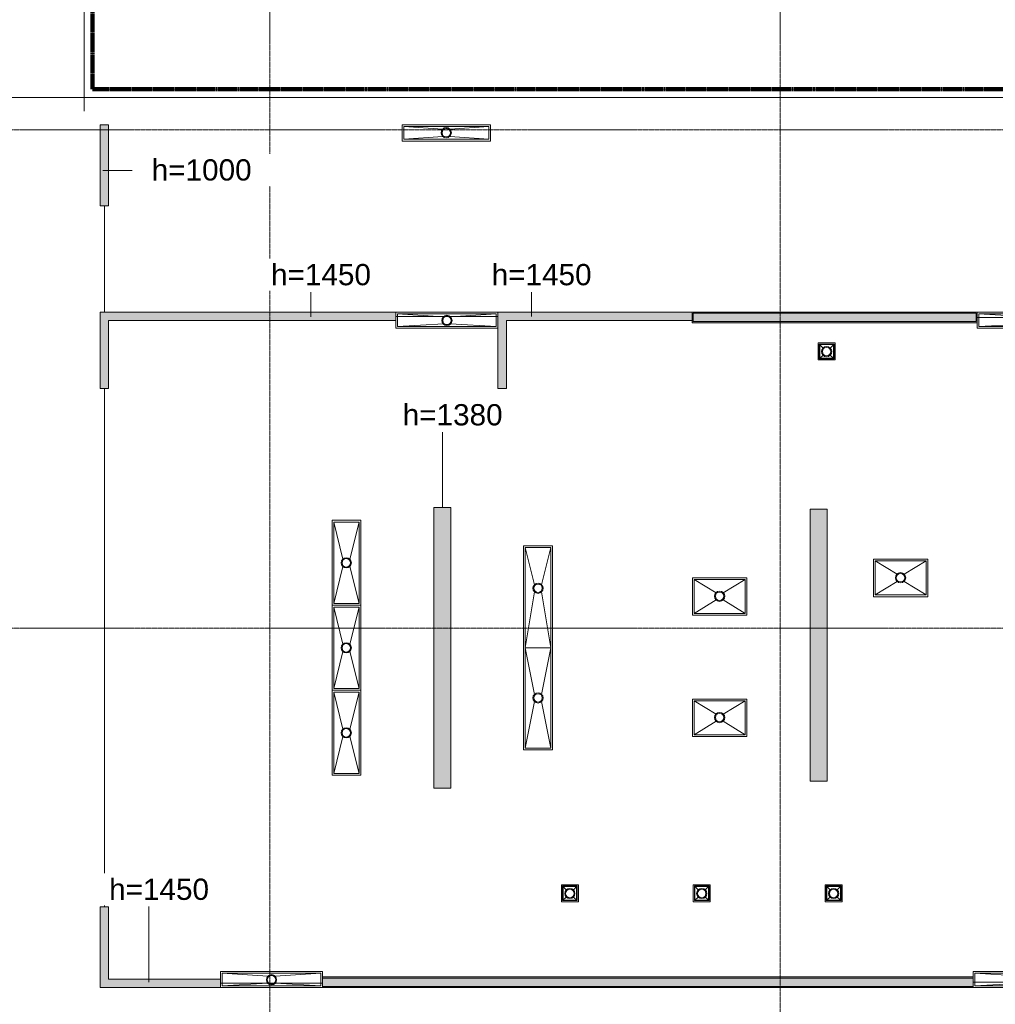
# Model space of a CAD drawing. Header units: millimetres. Extents: x 1158 to 166195, y -7952 to 113498.
# Tile 45 of 50: x 121738 to 133212, y 65844 to 77429. Entities that reach past the tile are written whole.
import ezdxf

# ---------------------------------------------------------------- set-up
doc = ezdxf.new("R2010")
doc.units = ezdxf.units.MM
doc.linetypes.add('Afbreeklijn', pattern=[9, 5, -2, 0, -2])
doc.linetypes.add('ARC Grid Line', pattern=[22.225, 12.7, -3.175, 3.175, -3.175])
for name, color, linetype, lineweight in [('A--L$01A__Algemeen', 7, 'Continuous', 9), ('A--L$07A__Stramien', 1, 'Continuous', 13), ('A--L22__Binnenwanden', 2, 'Continuous', 9), ('A--L74__VasteSanitaireVoorz', 1, 'Continuous', 9), ('A--LD30__DetailPenMiddel', 3, 'Continuous', 9), ('A--T2__Ruwbouw', 1, 'Continuous', 13)]:
    doc.layers.add(name, color=color, linetype=linetype, lineweight=lineweight)
doc.styles.add('Arial_1', font='arial.ttf', dxfattribs={"height": 250})

# ---------------------------------------------------------------- blocks, each defined once
blk = doc.blocks.new('52_PF_FB_ARC_Gutter_Maatmerk - Maatwerk_ROOSTERTYPE_w_190-V61-DO-Begane grond - Nieuwe situatie muren 8')
at = {"layer": 'A--L$01A__Algemeen'}
for p, q in [((-42, 45), (-580, 75)), ((-580, -75), (-580, 75)), ((-580, 75), (580, 75)), ((42, 45), (580, 75)), ((580, 75), (580, -75)), ((-580, -75), (-42, -40)), ((580, -75), (-580, -75)), ((580, -75), (42, -40))]:
    blk.add_line(p, q, dxfattribs=at)
for radius in [60, 50]:
    blk.add_circle((0, 3), radius, dxfattribs=at)
at = {"layer": 'A--L74__VasteSanitaireVoorz'}
for p, q in [((600, 95), (-600, 95)), ((580, 75), (-580, 75)), ((-580, 75), (-580, -75)), ((-580, 75), (580, 75)), ((-580, -75), (-580, 75)), ((580, -75), (580, 75)), ((580, 75), (580, -75)), ((-600, -30), (-600, -95)), ((-600, -95), (600, -95)), ((-580, -75), (580, -75)), ((580, -75), (-580, -75)), ((600, -95), (600, -5))]:
    blk.add_line(p, q, dxfattribs=at)
for radius, start, end in [(60, 0, 180), (60, 180, 360), (50, 0, 180), (50, 45, 180), (50, 180, 360), (50, 180, 300), (50, 315, 360), (50, 0, 30)]:
    blk.add_arc((0, 3), radius, start, end, dxfattribs=at)
blk = doc.blocks.new('52_PF_FB_ARC_Gutter_Maatmerk - Maatwerk_ROOSTERTYPE_w_190-V62-DO-Begane grond - Nieuwe situatie muren 8')
at = {"layer": 'A--L$01A__Algemeen'}
for p, q in [((-42, 45), (-580, 75)), ((-580, -75), (-580, 75)), ((-580, 75), (580, 75)), ((42, 45), (580, 75)), ((580, 75), (580, -75)), ((-580, -75), (-42, -40)), ((580, -75), (-580, -75)), ((580, -75), (42, -40))]:
    blk.add_line(p, q, dxfattribs=at)
for radius in [60, 50]:
    blk.add_circle((0, 3), radius, dxfattribs=at)
at = {"layer": 'A--L74__VasteSanitaireVoorz'}
for p, q in [((600, 95), (-600, 95)), ((580, 75), (-580, 75)), ((-580, 75), (-580, -75)), ((-580, 75), (580, 75)), ((-580, -75), (-580, 75)), ((580, -75), (580, 75)), ((580, 75), (580, -75)), ((-600, -30), (-600, -95)), ((-600, -95), (600, -95)), ((-580, -75), (580, -75)), ((580, -75), (-580, -75)), ((600, -95), (600, -30))]:
    blk.add_line(p, q, dxfattribs=at)
for radius, start, end in [(60, 0, 180), (60, 180, 360), (50, 0, 180), (50, 45, 180), (50, 180, 360), (50, 180, 300), (50, 315, 360), (50, 0, 15)]:
    blk.add_arc((0, 3), radius, start, end, dxfattribs=at)
blk = doc.blocks.new('52_PF_FB_ARC_Gutter_Maatmerk - Maatwerk_ROOSTERTYPE_w_190-V64-DO-Begane grond - Nieuwe situatie muren 8')
at = {"layer": 'A--L$01A__Algemeen'}
for p, q in [((-42, 45), (-580, 75)), ((-580, -75), (-580, 75)), ((-580, 75), (580, 75)), ((42, 45), (580, 75)), ((580, 75), (580, -75)), ((-580, -75), (-42, -40)), ((580, -75), (-580, -75)), ((580, -75), (42, -40))]:
    blk.add_line(p, q, dxfattribs=at)
for radius in [60, 50]:
    blk.add_circle((0, 3), radius, dxfattribs=at)
at = {"layer": 'A--L74__VasteSanitaireVoorz'}
for p, q in [((600, 95), (-600, 95)), ((580, 75), (-580, 75)), ((-580, 75), (-580, -75)), ((-580, 75), (580, 75)), ((-580, -75), (-580, 75)), ((580, -75), (580, 75)), ((580, 75), (580, -75)), ((600, 5), (600, 95)), ((-600, -95), (600, -95)), ((-580, -75), (580, -75)), ((580, -75), (-580, -75))]:
    blk.add_line(p, q, dxfattribs=at)
for radius, start, end in [(60, 0, 180), (60, 180, 360), (50, 0, 180), (50, 45, 180), (50, 180, 360), (50, 180, 300), (50, 315, 360), (50, 0, 30)]:
    blk.add_arc((0, 3), radius, start, end, dxfattribs=at)
blk = doc.blocks.new('52_PF_FB_ARC_Gutter_Maatmerk - Maatwerk_ROOSTERTYPE_w_190-V65-DO-Begane grond - Nieuwe situatie muren 8')
at = {"layer": 'A--L$01A__Algemeen'}
for p, q in [((-42, 45), (-580, 75)), ((-580, -75), (-580, 75)), ((-580, 75), (580, 75)), ((42, 45), (580, 75)), ((580, 75), (580, -75)), ((-580, -75), (-42, -40)), ((580, -75), (-580, -75)), ((580, -75), (42, -40))]:
    blk.add_line(p, q, dxfattribs=at)
for radius in [60, 50]:
    blk.add_circle((0, 3), radius, dxfattribs=at)
at = {"layer": 'A--L74__VasteSanitaireVoorz'}
for p, q in [((600, 95), (-600, 95)), ((-600, 95), (-600, 30)), ((580, 75), (-580, 75)), ((-580, 75), (-580, -75)), ((-580, 75), (580, 75)), ((-580, -75), (-580, 75)), ((580, -75), (580, 75)), ((580, 75), (580, -75)), ((600, 17), (600, 95)), ((-600, -95), (600, -95)), ((-580, -75), (580, -75)), ((580, -75), (-580, -75)), ((600, -95), (600, -82))]:
    blk.add_line(p, q, dxfattribs=at)
for radius, start, end in [(60, 0, 180), (60, 180, 360), (50, 0, 180), (50, 45, 180), (50, 180, 360), (50, 180, 300), (50, 315, 360), (50, 0, 30)]:
    blk.add_arc((0, 3), radius, start, end, dxfattribs=at)
blk = doc.blocks.new('52_PF_FB_ARC_Drain Square1 - 200x200_hygienicpro rooster-2568413-DO-Begane grond - Nieuwe situatie muren 8')
at = {"layer": 'A--L$01A__Algemeen'}
for p, q in [((-42, 45), (-87, 87)), ((-87, -87), (-87, 87)), ((-87, 87), (87, 87)), ((42, 45), (87, 87)), ((87, 87), (87, -87)), ((-87, -87), (-42, -40)), ((87, -87), (-87, -87)), ((87, -87), (42, -40))]:
    blk.add_line(p, q, dxfattribs=at)
for radius in [60, 50]:
    blk.add_circle((0, 3), radius, dxfattribs=at)
at = {"layer": 'A--L74__VasteSanitaireVoorz'}
for p, q in [((100, 100), (-100, 100)), ((-100, 100), (-100, -100)), ((80, 80), (-80, 80)), ((-80, 80), (-80, -80)), ((-80, 80), (80, 80)), ((-80, -80), (-80, 80)), ((80, -80), (80, 80)), ((80, 80), (80, -80)), ((100, -100), (100, 100)), ((-100, -100), (100, -100)), ((-80, -80), (80, -80)), ((80, -80), (-80, -80))]:
    blk.add_line(p, q, dxfattribs=at)
for radius, start, end in [(60, 0, 180), (60, 180, 360), (50, 0, 180), (50, 90, 180), (50, 180, 360), (50, 180, 270), (50, 15, 75), (50, 300, 360)]:
    blk.add_arc((0, 3), radius, start, end, dxfattribs=at)
blk = doc.blocks.new('52_PF_FB_ARC_Gutter_dubbele_afvoerbewerkbaar - Maatwerk_w_340-2688952-DO-Begane grond - Nieuwe situatie muren 8')
at = {"layer": 'A--L$01A__Algemeen'}
for p, q in [((-632, 42), (-1180, 150)), ((-1180, -150), (-1180, 150)), ((-1180, 150), (0, 150)), ((-548, 42), (0, 150)), ((658, 42), (0, 150)), ((0, -150), (0, 150)), ((0, 150), (1180, 150)), ((0, 150), (0, -150)), ((742, 42), (1180, 150)), ((1180, 150), (1180, -150)), ((-1180, -150), (-632, -42)), ((-548, -42), (0, -150)), ((0, -150), (658, -42)), ((742, -42), (1180, -150)), ((0, -150), (-1180, -150)), ((1180, -150), (0, -150))]:
    blk.add_line(p, q, dxfattribs=at)
for centre, radius in [((-590, 0), 59.7), ((-590, 0), 50), ((700, 0), 59.7), ((700, 0), 50)]:
    blk.add_circle(centre, radius, dxfattribs=at)
at = {"layer": 'A--L74__VasteSanitaireVoorz'}
for p, q in [((1200, 170), (-1200, 170)), ((-1200, 170), (-1200, -170)), ((1180, 150), (-1180, 150)), ((-1180, 150), (-1180, -150)), ((-1180, 150), (1180, 150)), ((-1180, -150), (-1180, 150)), ((1180, -150), (1180, 150)), ((1180, 150), (1180, -150)), ((1200, -170), (1200, 170)), ((-1200, -170), (1200, -170)), ((-1180, -150), (1180, -150)), ((1180, -150), (-1180, -150))]:
    blk.add_line(p, q, dxfattribs=at)
for centre, radius, start, end in [((-590, 0), 59.7, 0, 180), ((-590, 0), 50, 0, 180), ((-590, 0), 50, 0, 180), ((700, 0), 59.7, 0, 180), ((700, 0), 50, 0, 180), ((700, 0), 50, 0, 180), ((-590, 0), 59.7, 180, 360), ((-590, 0), 50, 180, 360), ((-590, 0), 50, 180, 360), ((700, 0), 59.7, 180, 360), ((700, 0), 50, 180, 360), ((700, 0), 50, 180, 360)]:
    blk.add_arc(centre, radius, start, end, dxfattribs=at)
blk = doc.blocks.new('52_PF_FB_ARC_Gutter - 600x400_Maasrooster-2578615-DO-Begane grond - Nieuwe situatie muren 8')
at = {"layer": 'A--L$01A__Algemeen'}
for p, q in [((-42, 45), (-300, 200)), ((-300, -200), (-300, 200)), ((-300, 200), (300, 200)), ((42, 45), (300, 200)), ((300, 200), (300, -200)), ((-300, -200), (-42, -40)), ((300, -200), (42, -40)), ((300, -200), (-300, -200))]:
    blk.add_line(p, q, dxfattribs=at)
for radius in [60, 50]:
    blk.add_circle((0, 3), radius, dxfattribs=at)
at = {"layer": 'A--L74__VasteSanitaireVoorz'}
for p, q in [((320, 220), (-320, 220)), ((-320, 220), (-320, -220)), ((300, 200), (-300, 200)), ((-300, 200), (-300, -200)), ((-300, 200), (300, 200)), ((-300, -200), (-300, 200)), ((300, -200), (300, 200)), ((300, 200), (300, -200)), ((320, -220), (320, 220)), ((-320, -220), (320, -220)), ((-300, -200), (300, -200)), ((300, -200), (-300, -200))]:
    blk.add_line(p, q, dxfattribs=at)
for radius, start, end in [(60, 0, 180), (60, 180, 360), (50, 0, 180), (50, 0, 180), (50, 180, 360), (50, 180, 360)]:
    blk.add_arc((0, 3), radius, start, end, dxfattribs=at)
blk = doc.blocks.new('52_PF_FB_ARC_Gutter1 - 1000x150_plaatrooster-V67-DO-Begane grond - Nieuwe situatie muren 8')
at = {"layer": 'A--L$01A__Algemeen'}
for p, q in [((-42, 45), (-500, 75)), ((-500, -75), (-500, 75)), ((-500, 75), (500, 75)), ((42, 45), (500, 75)), ((500, 75), (500, -75)), ((-500, -75), (-42, -40)), ((500, -75), (-500, -75)), ((500, -75), (42, -40))]:
    blk.add_line(p, q, dxfattribs=at)
for radius in [60, 50]:
    blk.add_circle((0, 3), radius, dxfattribs=at)
at = {"layer": 'A--L74__VasteSanitaireVoorz'}
for p, q in [((520, 95), (-520, 95)), ((-520, 95), (-520, -95)), ((500, 75), (-500, 75)), ((-500, 75), (-500, -75)), ((-500, 75), (500, 75)), ((-500, -75), (-500, 75)), ((500, -75), (500, 75)), ((500, 75), (500, -75)), ((520, -95), (520, 95)), ((-520, -95), (520, -95)), ((-500, -75), (500, -75)), ((500, -75), (-500, -75))]:
    blk.add_line(p, q, dxfattribs=at)
for radius, start, end in [(60, 0, 180), (60, 180, 360), (50, 0, 180), (50, 45, 180), (50, 180, 360), (50, 180, 360), (50, 0, 30)]:
    blk.add_arc((0, 3), radius, start, end, dxfattribs=at)
blk = doc.blocks.new('52_PF_FB_ARC_Gutter - 340x1000-2705641-DO-Begane grond - Nieuwe situatie muren 8')
at = {"layer": 'A--L$01A__Algemeen'}
for p, q in [((-42, 45), (-480, 150)), ((-480, -150), (-480, 150)), ((-480, 150), (480, 150)), ((42, 45), (480, 150)), ((480, 150), (480, -150)), ((-480, -150), (-42, -40)), ((480, -150), (42, -40)), ((480, -150), (-480, -150))]:
    blk.add_line(p, q, dxfattribs=at)
for radius in [60, 50]:
    blk.add_circle((0, 3), radius, dxfattribs=at)
at = {"layer": 'A--L74__VasteSanitaireVoorz'}
for p, q in [((500, 170), (-500, 170)), ((-500, 170), (-500, -170)), ((480, 150), (-480, 150)), ((-480, 150), (-480, -150)), ((-480, 150), (480, 150)), ((-480, -150), (-480, 150)), ((480, -150), (480, 150)), ((480, 150), (480, -150)), ((500, -170), (500, 170)), ((-500, -170), (500, -170)), ((-480, -150), (480, -150)), ((480, -150), (-480, -150))]:
    blk.add_line(p, q, dxfattribs=at)
for radius, start, end in [(60, 0, 180), (60, 180, 360), (50, 0, 180), (50, 0, 180), (50, 180, 360), (50, 180, 255), (50, 285, 360)]:
    blk.add_arc((0, 3), radius, start, end, dxfattribs=at)

msp = doc.modelspace()

# ---------------------------------------------------------------- hatches: boundary and pattern name
at = {"layer": 'A--L22__Binnenwanden'}
for color, points in [(21, [(122784, 75238.6), (122784, 76191.4), (122684, 76191.4), (122684, 75238.6)]), (21, [(122684, 73088.4), (122784, 73088.4), (122784, 73988.4), (122684, 73988.4)]), (21, [(122784, 73888.4), (126163.2, 73888.4), (126163.2, 73988.4), (122784, 73988.4)]), (21, [(127463.2, 73888.4), (129648, 73888.4), (129648, 73988.4), (127363.2, 73988.4), (127363.2, 73888.4)]), (200, [(130703.5, 73975.9), (132985.6, 73975.9), (132998.1, 73988.4), (129648, 73988.4), (129660.5, 73975.9)]), (200, [(129660.5, 73875.9), (132985.6, 73875.9), (132985.6, 73975.9), (129660.5, 73975.9)]), (21, [(127463.2, 73088.4), (127463.2, 73888.4), (127363.2, 73888.4), (127363.2, 73088.4)]), (10, [(126808, 68388.4), (126808, 71688.4), (126608, 71688.4), (126608, 68388.4)]), (10, [(131234.2, 68470.4), (131234.2, 71670.4), (131034.2, 71670.4), (131034.2, 68470.4)]), (21, [(122784, 66140.9), (122784, 66990.9), (122684, 66990.9), (122684, 66140.9)]), (190, [(128835.5, 66153.4), (132950.6, 66153.4), (132950.6, 66165.9), (125299.6, 66165.9), (125299.6, 66153.4), (126967.5, 66153.4)]), (200, [(132571.4, 66053.4), (132950.6, 66053.4), (132950.6, 66153.4), (125299.6, 66153.4), (125299.6, 66053.4), (130703.5, 66053.4)]), (21, [(124099.6, 66040.9), (124099.6, 66140.9), (122684, 66140.9), (122684, 66040.9)]), (200, [(132950.6, 66040.9), (132950.6, 66053.4), (125299.6, 66053.4), (125299.6, 66040.9), (132571.4, 66040.9)])]:
    msp.add_hatch(color=color, dxfattribs=at).paths.add_polyline_path(points)
h = msp.add_hatch(color=190, dxfattribs=at)
h.paths.add_polyline_path([(132985.6, 73863.4), (132998.1, 73863.4), (132985.6, 73875.9), (129660.5, 73875.9), (129648, 73863.4), (132571.4, 73863.4)])
h.paths.add_polyline_path([(129660.5, 73875.9), (129660.5, 73975.9), (129648, 73975.9), (129648, 73875.9)])
h.paths.add_polyline_path([(132998.1, 73875.9), (132998.1, 73975.9), (132985.6, 73975.9), (132985.6, 73875.9)])

# ---------------------------------------------------------------- linework, layer by layer
at = {"layer": 'A--L$07A__Stramien', "linetype": 'ARC Grid Line'}
for p, q in [((124681.2, 95686.5), (124681.2, 39742)), ((130681.2, 95686.5), (130681.2, 39742)), ((152686.9, 76131.4), (107530.8, 76131.4)), ((152686.9, 70271.4), (107530.8, 70271.4))]:
    msp.add_line(p, q, dxfattribs=at)
at = {"layer": 'A--L22__Binnenwanden', "color": 31}
for p, q in [((122684, 75238.6), (122684, 76191.4)), ((122784, 76191.4), (122684, 76191.4)), ((122784, 76191.4), (122784, 75238.6)), ((122684, 75238.6), (122784, 75238.6)), ((122684, 73088.4), (122684, 73988.4)), ((122684, 73988.4), (126163.2, 73988.4)), ((126163.2, 73888.4), (126163.2, 73988.4)), ((127363.2, 73988.4), (129648, 73988.4)), ((127363.2, 73088.4), (127363.2, 73988.4)), ((122784, 73888.4), (122784, 73088.4)), ((126163.2, 73888.4), (122784, 73888.4)), ((129648, 73888.4), (127463.2, 73888.4)), ((127463.2, 73888.4), (127463.2, 73088.4)), ((122684, 73088.4), (122784, 73088.4)), ((127363.2, 73088.4), (127463.2, 73088.4)), ((122684, 66040.9), (122684, 66990.9)), ((122784, 66990.9), (122684, 66990.9)), ((122784, 66990.9), (122784, 66140.9)), ((124099.6, 66040.9), (122684, 66040.9)), ((122784, 66140.9), (124099.6, 66140.9)), ((124099.6, 66040.9), (124099.6, 66140.9))]:
    msp.add_line(p, q, dxfattribs=at)
at = {"layer": 'A--L22__Binnenwanden', "color": 200, "lineweight": 15}
for p, q in [((132998.1, 73988.4), (129648, 73988.4)), ((129648, 73988.4), (129648, 73863.4)), ((129660.5, 73975.9), (129660.5, 73875.9)), ((132985.6, 73975.9), (129660.5, 73975.9)), ((132985.6, 73875.9), (132985.6, 73975.9)), ((132998.1, 73863.4), (132998.1, 73988.4)), ((129648, 73863.4), (132998.1, 73863.4)), ((132985.6, 73875.9), (129660.5, 73875.9)), ((132950.6, 66165.9), (125299.6, 66165.9)), ((125299.6, 66165.9), (125299.6, 66040.9)), ((125299.6, 66153.4), (132950.6, 66153.4)), ((132950.6, 66040.9), (132950.6, 66165.9)), ((125299.6, 66053.4), (132950.6, 66053.4)), ((125299.6, 66040.9), (132950.6, 66040.9))]:
    msp.add_line(p, q, dxfattribs=at)
at = {"layer": 'A--L22__Binnenwanden', "color": 1}
for p, q in [((126608, 68388.4), (126608, 71688.4)), ((126808, 71688.4), (126608, 71688.4)), ((126808, 71688.4), (126808, 68388.4)), ((131034.2, 68470.4), (131034.2, 71670.4)), ((131234.2, 71670.4), (131034.2, 71670.4)), ((131234.2, 71670.4), (131234.2, 68470.4)), ((131234.2, 68470.4), (131034.2, 68470.4)), ((126808, 68388.4), (126608, 68388.4))]:
    msp.add_line(p, q, dxfattribs=at)
at = {"layer": 'A--LD30__DetailPenMiddel', "linetype": 'Afbreeklijn', "lineweight": 100}
for p, q in [((122596.2, 86909), (122596.2, 76611.4)), ((122596.2, 76611.4), (142937.2, 76611.4))]:
    msp.add_line(p, q, dxfattribs=at)
at = {"layer": 'A--LD30__DetailPenMiddel'}
for p, q in [((122496.2, 76351.4), (122496.2, 78536.4)), ((136982.2, 76511.4), (112456.2, 76511.4)), ((122734, 75238.6), (122734, 73988.4)), ((126163.2, 73938.4), (127363.2, 73938.4)), ((132998.1, 73925.9), (134198.1, 73925.9)), ((122734, 73088.4), (122734, 66990.9)), ((124099.6, 66090.9), (125299.6, 66090.9)), ((134150.6, 66103.4), (132950.6, 66103.4))]:
    msp.add_line(p, q, dxfattribs=at)
at = {"layer": 'A--T2__Ruwbouw'}
for p, q in [((122716.1, 75655.5), (123062.5, 75655.5)), ((125162.2, 73934.6), (125162.2, 74224.8)), ((127757.1, 73937.9), (127757.1, 74224.8)), ((126710.4, 71685.4), (126710.4, 72575.9)), ((123257.7, 66103.5), (123257.7, 66993))]:
    msp.add_line(p, q, dxfattribs=at)

# ---------------------------------------------------------------- block references
at = {"layer": 'A--L74__VasteSanitaireVoorz'}
for name, p in [('52_PF_FB_ARC_Gutter1 - 1000x150_plaatrooster-V67-DO-Begane grond - Nieuwe situatie muren 8', (126755.2, 76096.4)), ('52_PF_FB_ARC_Gutter - 600x400_Maasrooster-2578615-DO-Begane grond - Nieuwe situatie muren 8', (132098.2, 70860.1)), ('52_PF_FB_ARC_Gutter - 600x400_Maasrooster-2578615-DO-Begane grond - Nieuwe situatie muren 8', (129970.2, 70642)), ('52_PF_FB_ARC_Gutter - 600x400_Maasrooster-2578615-DO-Begane grond - Nieuwe situatie muren 8', (129970.2, 69214.4))]:
    msp.add_blockref(name, p, dxfattribs=at)
for name, p, rotation in [('52_PF_FB_ARC_Gutter_Maatmerk - Maatwerk_ROOSTERTYPE_w_190-V64-DO-Begane grond - Nieuwe situatie muren 8', (126763.2, 73893.4), 180), ('52_PF_FB_ARC_Gutter_Maatmerk - Maatwerk_ROOSTERTYPE_w_190-V65-DO-Begane grond - Nieuwe situatie muren 8', (133598.1, 73893.4), 180), ('52_PF_FB_ARC_Drain Square1 - 200x200_hygienicpro rooster-2568413-DO-Begane grond - Nieuwe situatie muren 8', (131228.5, 73525.9), 180), ('52_PF_FB_ARC_Gutter - 340x1000-2705641-DO-Begane grond - Nieuwe situatie muren 8', (125582, 71038.4), 89.9999999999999), ('52_PF_FB_ARC_Gutter_dubbele_afvoerbewerkbaar - Maatwerk_w_340-2688952-DO-Begane grond - Nieuwe situatie muren 8', (127834, 70038.4), 89.9999999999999), ('52_PF_FB_ARC_Gutter - 340x1000-2705641-DO-Begane grond - Nieuwe situatie muren 8', (125582, 70038.4), 89.9999999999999), ('52_PF_FB_ARC_Gutter - 340x1000-2705641-DO-Begane grond - Nieuwe situatie muren 8', (125582, 69038.4), 89.9999999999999), ('52_PF_FB_ARC_Drain Square1 - 200x200_hygienicpro rooster-2568413-DO-Begane grond - Nieuwe situatie muren 8', (128208.5, 67150.4), 180), ('52_PF_FB_ARC_Drain Square1 - 200x200_hygienicpro rooster-2568413-DO-Begane grond - Nieuwe situatie muren 8', (129759.7, 67150.4), 180), ('52_PF_FB_ARC_Drain Square1 - 200x200_hygienicpro rooster-2568413-DO-Begane grond - Nieuwe situatie muren 8', (131310.9, 67150.4), 180), ('52_PF_FB_ARC_Gutter_Maatmerk - Maatwerk_ROOSTERTYPE_w_190-V61-DO-Begane grond - Nieuwe situatie muren 8', (124699.6, 66135.9), 180), ('52_PF_FB_ARC_Gutter_Maatmerk - Maatwerk_ROOSTERTYPE_w_190-V62-DO-Begane grond - Nieuwe situatie muren 8', (133550.6, 66135.9), 180)]:
    msp.add_blockref(name, p, dxfattribs=dict(at, rotation=rotation))

# ---------------------------------------------------------------- texts
at = {"layer": 'A--T2__Ruwbouw', "char_height": 250, "width": 1402.953, "attachment_point": 1, "style": 'Arial_1', "bg_fill": 3, "box_fill_scale": 1.25, "bg_fill_color": 256, "bg_fill_true_color": 13158600, "bg_fill_transparency": 0}
for s, insert in [('h=1000', (123290.8, 75786.5)), ('h=1450', (127289.3, 74554.3)), ('h=1380', (126242.6, 72905.4)), ('h=1450', (122789.8, 67322.5))]:
    msp.add_mtext(s, dxfattribs=dict(at, insert=insert))

# ---------------------------------------------------------------- next in the draw order: texts
at = {"layer": 'A--T2__Ruwbouw', "insert": (124694.4, 74554.3), "char_height": 250, "width": 1402.953, "attachment_point": 1, "style": 'Arial_1', "bg_fill": 3, "box_fill_scale": 1.25, "bg_fill_color": 256, "bg_fill_true_color": 13158600, "bg_fill_transparency": 0}
msp.add_mtext('h=1450', dxfattribs=at)

doc.saveas('drawing.dxf')
